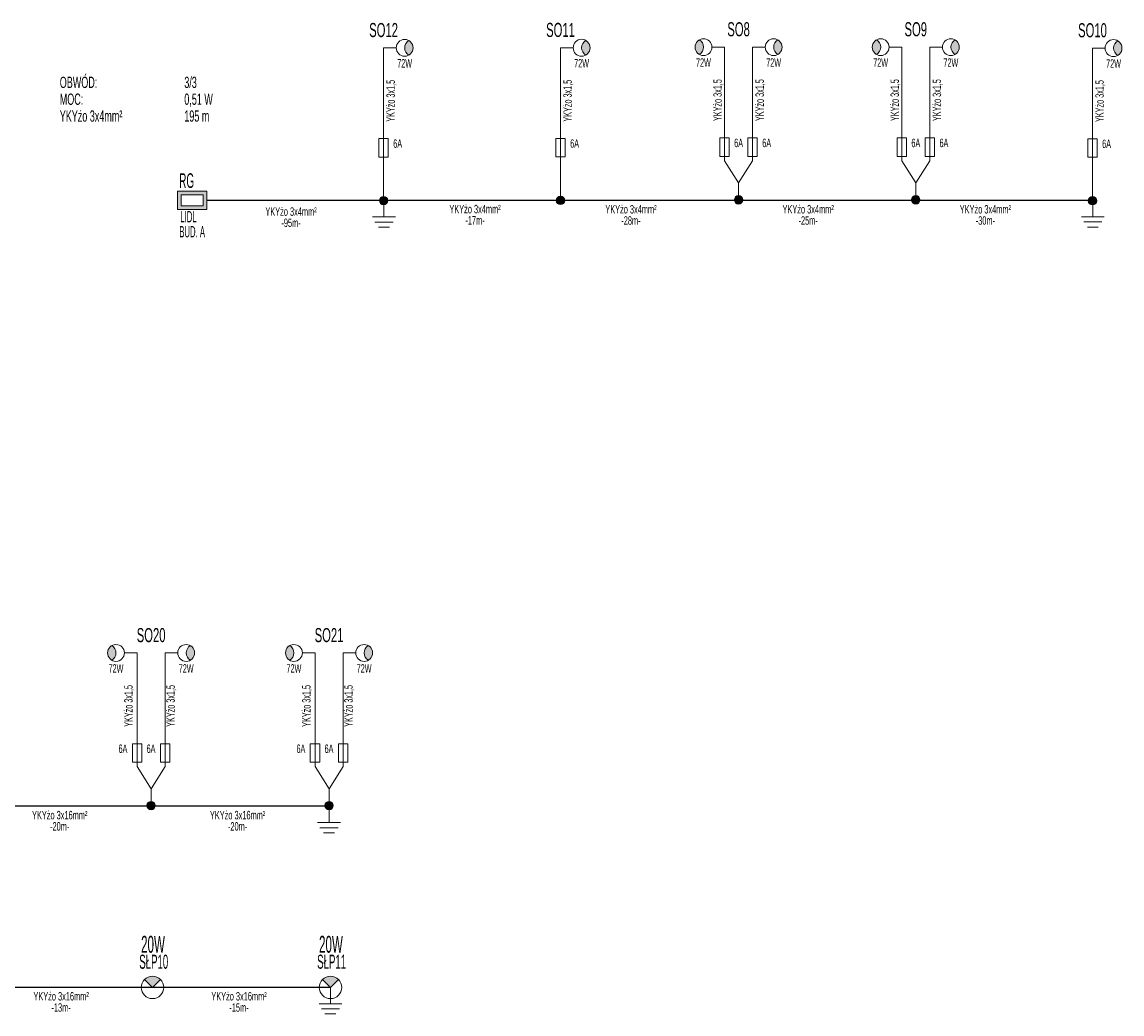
# Model space of a CAD drawing. Header units: millimetres. Extents: x -447 to 13, y -1260 to -1049.
# Tile 2 of 2: x -182 to 13, y -1236 to -1060. Entities that reach past the tile are written whole.
import ezdxf
from ezdxf.enums import TextEntityAlignment as Align

# ---------------------------------------------------------------- set-up
doc = ezdxf.new("R2010")
doc.units = ezdxf.units.MM
for name, color, linetype, lineweight in [('ODPŁYW', 3, 'Continuous', 18), ('OPIS', 7, 'Continuous', 18), ('OPIS_dlugosci_kabli', 7, 'Continuous', 18), ('SEL_sieci_oswietlenie_oprawy', 152, 'Continuous', 20), ('SEL_zlacze_nN', 1, 'SEL_eN', 20)]:
    doc.layers.add(name, color=color, linetype=linetype, lineweight=lineweight)
for name, color, linetype in [('SEL_atrybut_bloku1', 7, 'Continuous'), ('SEL_atrybut_bloku2', 7, 'Continuous'), ('tabelka_opis', 2, 'Continuous')]:
    doc.layers.add(name, color=color, linetype=linetype)
doc.styles.add('ARIAL', font='ARIALN.TTF', dxfattribs={"width": 0.8})
doc.styles.add('ROMANS', font='ARIALN.TTF', dxfattribs={"width": 0.8})
doc.linetypes.add('SEL_eN', pattern='A,5,["eN",ARIAL,S=1,R=0,X=1.8,Y=0.25],5', length=10)

# ---------------------------------------------------------------- blocks, each defined once
blk = doc.blocks.new('Uziom')
for p, q in [((0, -1.51), (0, -0.022)), ((-1.013, -1.51), (1.013, -1.51)), ((-0.81, -1.967), (0.81, -1.967)), ((-0.486, -2.424), (0.486, -2.424))]:
    blk.add_line(p, q)
at = {"layer": 'SEL_atrybut_bloku1', "style": 'ROMANS', "width": 0.6, "flags": 8}
blk.add_attdef('TYP', text='', height=1, dxfattribs=at).set_placement((-1.878, -1.128), align=Align.CENTER)
at = {"layer": 'SEL_atrybut_bloku2', "style": 'ROMANS', "width": 0.6, "flags": 8}
for tag, p in [('OPIS1', (2.392, -0.788)), ('OPIS2', (2.392, -1.65))]:
    blk.add_attdef(tag, text='', height=0.75, dxfattribs=at).set_placement(p, align=Align.CENTER)
blk = doc.blocks.new('A$Ccf18d0e3')
blk.add_hatch(color=256).paths.add_polyline_path([(6.83, 35.33, -0.267949), (5.85, 33.64, -0.57735), (5.85, 37.02, -0.267949)])
h = blk.add_hatch(color=3)
h.dxf.hatch_style = 1
edge = h.paths.add_edge_path()
edge.add_arc((0, 0), 0.975, 0, 360)
blk.add_line((2.93, 35.33), (0, 35.33))
at = {"color": 1}
blk.add_line((0, 9.03), (0, 15.83), dxfattribs=at)
at = {"color": 3}
blk.add_line((0, 3.9), (0, 0), dxfattribs=at)
at = {"color": 1}
blk.add_lwpolyline([(0, 35.33), (0, 15.83)], dxfattribs=at)
blk.add_lwpolyline([(1.09, 14.33), (-1.09, 14.33), (-1.09, 10.06), (1.09, 10.06)], close=True, dxfattribs=at)
at = {"color": 3}
blk.add_lwpolyline([(0, 3.9), (0, 9.03)], dxfattribs=at)
blk.add_circle((4.88, 35.33), 1.95)
blk.add_circle((0, 0), 0.975, dxfattribs=at)
blk.add_arc((6.83, 35.33), 1.95, 120, 240)
at = {"layer": 'SEL_atrybut_bloku1', "style": 'ROMANS', "flags": 8}
for tag, height, width, p in [('TYP', 3.25, 0.7, (0, 37.83)), ('OPIS1', 1.95, 0.6, (4.88, 30.78))]:
    blk.add_attdef(tag, text='', height=height, dxfattribs=dict(at, width=width)).set_placement(p, align=Align.CENTER)
at = {"layer": 'SEL_atrybut_bloku1', "color": 181, "style": 'ROMANS', "width": 0.7, "flags": 8}
blk.add_attdef('NR_OBWODU', text='', height=2.6, rotation=90, dxfattribs=at).set_placement((-4.59, 20.48), align=Align.CENTER)
at = {"layer": 'SEL_atrybut_bloku2', "style": 'ROMANS', "width": 0.6, "flags": 8}
blk.add_attdef('TYP_KABLA', text='', height=1.95, rotation=90, dxfattribs=at).set_placement((2.6, 23.08), align=Align.CENTER)
blk.add_attdef('I=', text='', height=1.95, dxfattribs=at).set_placement((3.26, 12.2), align=Align.CENTER)
blk = doc.blocks.new('SLUP_OSW22')
for points in [[(-7.75, 27.18, 0.267949), (-7, 25.88, 0.57735), (-7, 28.48, 0.267949)], [(7.75, 27.18, -0.267949), (7, 25.88, -0.57735), (7, 28.48, -0.267949)]]:
    blk.add_hatch(color=256).paths.add_polyline_path(points)
h = blk.add_hatch(color=3)
h.dxf.hatch_style = 1
edge = h.paths.add_edge_path()
edge.add_arc((0, 0), 0.75, 0, 360)
for p, q in [((-4.75, 27.18), (-2.5, 27.18)), ((4.75, 27.18), (2.5, 27.18))]:
    blk.add_line(p, q)
at = {"color": 1}
for p, q in [((-2.5, 6.95), (-2.5, 12.18)), ((2.5, 6.95), (2.5, 12.18))]:
    blk.add_line(p, q, dxfattribs=at)
at = {"color": 3}
for q in [(-2.5, 6.95), (2.5, 6.95), (0, 0)]:
    blk.add_line((0, 3), q, dxfattribs=at)
at = {"color": 1}
for points in [[(-2.5, 27.18), (-2.5, 12.18)], [(2.5, 27.18), (2.5, 12.18)]]:
    blk.add_lwpolyline(points, dxfattribs=at)
for points in [[(-1.66, 11.02), (-3.34, 11.02), (-3.34, 7.74), (-1.66, 7.74)], [(3.34, 11.02), (1.66, 11.02), (1.66, 7.74), (3.34, 7.74)]]:
    blk.add_lwpolyline(points, close=True, dxfattribs=at)
for centre in [(-6.25, 27.18), (6.25, 27.18)]:
    blk.add_circle(centre, 1.5)
at = {"color": 3}
blk.add_circle((0, 0), 0.75, dxfattribs=at)
for centre, start, end in [((-7.75, 27.18), 300, 60), ((7.75, 27.18), 120, 240)]:
    blk.add_arc(centre, 1.5, start, end)
at = {"layer": 'SEL_atrybut_bloku1', "style": 'ROMANS', "flags": 8}
for tag, height, width, p in [('TYP', 2.5, 0.7, (0, 29.1)), ('1OPIS1', 1.5, 0.6, (-6.25, 23.68)), ('2OPIS1', 1.5, 0.6, (6.25, 23.68))]:
    blk.add_attdef(tag, text='', height=height, dxfattribs=dict(at, width=width)).set_placement(p, align=Align.CENTER)
at = {"layer": 'SEL_atrybut_bloku1', "color": 181, "style": 'ROMANS', "width": 0.7, "flags": 8}
blk.add_attdef('NR_OBWODU', text='', height=2, rotation=90, dxfattribs=at).set_placement((-7.57, 15.75), align=Align.CENTER)
at = {"layer": 'SEL_atrybut_bloku2', "style": 'ROMANS', "width": 0.6, "flags": 8}
for tag, p in [('1TYP_KABLA', (-3, 17.75)), ('2TYP_KABLA', (4.5, 17.75))]:
    blk.add_attdef(tag, text='', height=1.5, rotation=90, dxfattribs=at).set_placement(p, align=Align.CENTER)
for tag, p in [('1I=', (0.01, 9.38)), ('2I=', (5.01, 9.38))]:
    blk.add_attdef(tag, text='', height=1.5, dxfattribs=at).set_placement(p, align=Align.CENTER)
blk = doc.blocks.new('zlacze_kablowe_nN')
h = blk.add_hatch(color=256)
h.paths.add_polyline_path([(0.2, 0.25), (-0.2, 0.25), (-0.2, 0), (0.2, 0)])
h.paths.add_polyline_path([(0.15, 0.2), (0.15, 0.05), (-0.15, 0.05), (-0.15, 0.2)], flags=16)
for points in [[(-0.2, 0.25), (0.2, 0.25), (0.2, 0), (-0.2, 0)], [(-0.15, 0.2), (0.15, 0.2), (0.15, 0.05), (-0.15, 0.05)]]:
    blk.add_lwpolyline(points, close=True)
at = {"layer": 'SEL_atrybut_bloku1', "style": 'ROMANS', "width": 0.6, "flags": 8}
blk.add_attdef('TYP', text='', height=1, dxfattribs=at).set_placement((0, 0.45), align=Align.CENTER)
at = {"layer": 'SEL_atrybut_bloku2', "style": 'ROMANS', "width": 0.6, "flags": 8}
for tag, p in [('OPIS1', (0, -0.95)), ('OPIS2', (0, -1.95))]:
    blk.add_attdef(tag, text='', height=0.75, dxfattribs=at).set_placement(p, align=Align.CENTER)
blk = doc.blocks.new('oprawa zewnetrzna parkowa')
blk.add_hatch(color=256).paths.add_polyline_path([(0.354, 0.354, 0.414214), (-0.354, 0.354), (0, 0)])
for p, q in [((-0.354, 0.354), (0, 0)), ((0, 0), (0.354, 0.354))]:
    blk.add_line(p, q)
blk.add_circle((0, 0), 0.5)
at = {"layer": 'SEL_atrybut_bloku1', "style": 'ROMANS', "width": 0.6, "flags": 8}
blk.add_attdef('TYP', text='', height=1, dxfattribs=at).set_placement((0.053, 1.141), align=Align.MIDDLE_CENTER)
at = {"layer": 'SEL_atrybut_bloku2', "style": 'ROMANS', "width": 0.6, "flags": 8}
for tag, p in [('OPIS1', (-0.034, -1.103)), ('OPIS2', (-0.034, -1.964))]:
    blk.add_attdef(tag, text='', height=0.75, dxfattribs=at).set_placement(p, align=Align.MIDDLE_CENTER)

msp = doc.modelspace()

# ---------------------------------------------------------------- linework, layer by layer
at = {"layer": 'ODPŁYW', "lineweight": -3}
for p, q in [((-149.59, -1091.41), (-117.98, -1091.41)), ((-118.04, -1091.39), (-86.43, -1091.39)), ((-86.49, -1091.39), (-54.88, -1091.39)), ((-54.94, -1091.39), (-23.33, -1091.39)), ((-23.39, -1091.39), (8.22, -1091.39)), ((-159.56, -1199.26), (-191.18, -1199.26)), ((-127.89, -1199.26), (-159.5, -1199.26)), ((-159.31, -1231.5), (-190.92, -1231.5)), ((-127.63, -1231.5), (-159.25, -1231.5))]:
    msp.add_line(p, q, dxfattribs=at)

# ---------------------------------------------------------------- block references
at = {"layer": 'ODPŁYW', "lineweight": -3, "yscale": 2, "zscale": 2}
for p, xscale in [((-118.04, -1091.35), 2), ((8.16, -1091.32), 2), ((-127.82, -1199.15), -2), ((-127.57, -1231.39), -2)]:
    msp.add_blockref('Uziom', p, dxfattribs=dict(at, xscale=xscale))
at = {"layer": 'SEL_sieci_oswietlenie_oprawy', "xscale": 0.7692307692, "yscale": 0.7692307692, "zscale": 0.7692307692}
for p, values in [((-118.11, -1091.45), {'TYP': 'SO12', 'OPIS1': '72W', 'I=': '6A', 'TYP_KABLA': 'YKYżo 3x1,5'}), ((-86.61, -1091.43), {'TYP': 'SO11', 'OPIS1': '72W', 'I=': '6A', 'TYP_KABLA': 'YKYżo 3x1,5'}), ((8.1, -1091.49), {'TYP': 'SO10', 'OPIS1': '72W', 'I=': '6A', 'TYP_KABLA': 'YKYżo 3x1,5'})]:
    msp.add_blockref('A$Ccf18d0e3', p, dxfattribs=at).add_auto_attribs(values)
at = {"layer": 'SEL_sieci_oswietlenie_oprawy'}
ref = msp.add_blockref('SLUP_OSW22', (-54.91, -1091.32), dxfattribs=at)
ref.add_attrib('TYP', 'SO8', dxfattribs={"layer": 'SEL_atrybut_bloku1', "height": 2.5, "style": 'ROMANS', "width": 0.7}).set_placement((-54.91, -1062.21), align=Align.CENTER)
ref.add_attrib('1OPIS1', '72W', dxfattribs={"layer": 'SEL_atrybut_bloku1', "height": 1.5, "style": 'ROMANS', "width": 0.6}).set_placement((-61.16, -1067.64), align=Align.CENTER)
ref.add_attrib('2OPIS1', '72W', dxfattribs={"layer": 'SEL_atrybut_bloku1', "height": 1.5, "style": 'ROMANS', "width": 0.6}).set_placement((-48.66, -1067.64), align=Align.CENTER)
ref.add_attrib('1I=', '6A', dxfattribs={"layer": 'SEL_atrybut_bloku2', "height": 1.5, "style": 'ROMANS', "width": 0.6}).set_placement((-54.9, -1081.94), align=Align.CENTER)
ref.add_attrib('2I=', '6A', dxfattribs={"layer": 'SEL_atrybut_bloku2', "height": 1.5, "style": 'ROMANS', "width": 0.6}).set_placement((-49.9, -1081.94), align=Align.CENTER)
ref.add_attrib('1TYP_KABLA', 'YKYżo 3x1,5', dxfattribs={"layer": 'SEL_atrybut_bloku2', "height": 1.5, "rotation": 90, "style": 'ROMANS', "width": 0.6}).set_placement((-57.91, -1073.57), align=Align.CENTER)
ref.add_attrib('2TYP_KABLA', 'YKYżo 3x1,5', dxfattribs={"layer": 'SEL_atrybut_bloku2', "height": 1.5, "rotation": 90, "style": 'ROMANS', "width": 0.6}).set_placement((-50.41, -1073.57), align=Align.CENTER)
ref = msp.add_blockref('SLUP_OSW22', (-23.36, -1091.32), dxfattribs=at)
ref.add_attrib('TYP', 'SO9', dxfattribs={"layer": 'SEL_atrybut_bloku1', "height": 2.5, "style": 'ROMANS', "width": 0.7}).set_placement((-23.36, -1062.21), align=Align.CENTER)
ref.add_attrib('1OPIS1', '72W', dxfattribs={"layer": 'SEL_atrybut_bloku1', "height": 1.5, "style": 'ROMANS', "width": 0.6}).set_placement((-29.61, -1067.64), align=Align.CENTER)
ref.add_attrib('2OPIS1', '72W', dxfattribs={"layer": 'SEL_atrybut_bloku1', "height": 1.5, "style": 'ROMANS', "width": 0.6}).set_placement((-17.11, -1067.64), align=Align.CENTER)
ref.add_attrib('1I=', '6A', dxfattribs={"layer": 'SEL_atrybut_bloku2', "height": 1.5, "style": 'ROMANS', "width": 0.6}).set_placement((-23.35, -1081.94), align=Align.CENTER)
ref.add_attrib('2I=', '6A', dxfattribs={"layer": 'SEL_atrybut_bloku2', "height": 1.5, "style": 'ROMANS', "width": 0.6}).set_placement((-18.35, -1081.94), align=Align.CENTER)
ref.add_attrib('1TYP_KABLA', 'YKYżo 3x1,5', dxfattribs={"layer": 'SEL_atrybut_bloku2', "height": 1.5, "rotation": 90, "style": 'ROMANS', "width": 0.6}).set_placement((-26.36, -1073.57), align=Align.CENTER)
ref.add_attrib('2TYP_KABLA', 'YKYżo 3x1,5', dxfattribs={"layer": 'SEL_atrybut_bloku2', "height": 1.5, "rotation": 90, "style": 'ROMANS', "width": 0.6}).set_placement((-18.86, -1073.57), align=Align.CENTER)
ref = msp.add_blockref('SLUP_OSW22', (-159.5, -1199.15), dxfattribs=dict(at, xscale=-1))
ref.add_attrib('TYP', 'SO20', dxfattribs={"layer": 'SEL_atrybut_bloku1', "height": 2.5, "style": 'ROMANS', "width": 0.7}).set_placement((-159.5, -1170.05), align=Align.CENTER)
ref.add_attrib('1OPIS1', '72W', dxfattribs={"layer": 'SEL_atrybut_bloku1', "height": 1.5, "style": 'ROMANS', "width": 0.6}).set_placement((-153.25, -1175.48), align=Align.CENTER)
ref.add_attrib('2OPIS1', '72W', dxfattribs={"layer": 'SEL_atrybut_bloku1', "height": 1.5, "style": 'ROMANS', "width": 0.6}).set_placement((-165.75, -1175.48), align=Align.CENTER)
ref.add_attrib('1I=', '6A', dxfattribs={"layer": 'SEL_atrybut_bloku2', "height": 1.5, "style": 'ROMANS', "width": 0.6}).set_placement((-159.51, -1189.77), align=Align.CENTER)
ref.add_attrib('2I=', '6A', dxfattribs={"layer": 'SEL_atrybut_bloku2', "height": 1.5, "style": 'ROMANS', "width": 0.6}).set_placement((-164.51, -1189.77), align=Align.CENTER)
ref.add_attrib('1TYP_KABLA', 'YKYżo 3x1,5', dxfattribs={"layer": 'SEL_atrybut_bloku2', "height": 1.5, "rotation": 90, "style": 'ROMANS', "width": 0.6}).set_placement((-155.29, -1181.4), align=Align.CENTER)
ref.add_attrib('2TYP_KABLA', 'YKYżo 3x1,5', dxfattribs={"layer": 'SEL_atrybut_bloku2', "height": 1.5, "rotation": 90, "style": 'ROMANS', "width": 0.6}).set_placement((-162.79, -1181.4), align=Align.CENTER)
ref = msp.add_blockref('SLUP_OSW22', (-127.82, -1199.15), dxfattribs=dict(at, xscale=-1))
ref.add_attrib('TYP', 'SO21', dxfattribs={"layer": 'SEL_atrybut_bloku1', "height": 2.5, "style": 'ROMANS', "width": 0.7}).set_placement((-127.82, -1170.05), align=Align.CENTER)
ref.add_attrib('1OPIS1', '72W', dxfattribs={"layer": 'SEL_atrybut_bloku1', "height": 1.5, "style": 'ROMANS', "width": 0.6}).set_placement((-121.57, -1175.48), align=Align.CENTER)
ref.add_attrib('2OPIS1', '72W', dxfattribs={"layer": 'SEL_atrybut_bloku1', "height": 1.5, "style": 'ROMANS', "width": 0.6}).set_placement((-134.07, -1175.48), align=Align.CENTER)
ref.add_attrib('1I=', '6A', dxfattribs={"layer": 'SEL_atrybut_bloku2', "height": 1.5, "style": 'ROMANS', "width": 0.6}).set_placement((-127.83, -1189.77), align=Align.CENTER)
ref.add_attrib('2I=', '6A', dxfattribs={"layer": 'SEL_atrybut_bloku2', "height": 1.5, "style": 'ROMANS', "width": 0.6}).set_placement((-132.83, -1189.77), align=Align.CENTER)
ref.add_attrib('1TYP_KABLA', 'YKYżo 3x1,5', dxfattribs={"layer": 'SEL_atrybut_bloku2', "height": 1.5, "rotation": 90, "style": 'ROMANS', "width": 0.6}).set_placement((-123.61, -1181.4), align=Align.CENTER)
ref.add_attrib('2TYP_KABLA', 'YKYżo 3x1,5', dxfattribs={"layer": 'SEL_atrybut_bloku2', "height": 1.5, "rotation": 90, "style": 'ROMANS', "width": 0.6}).set_placement((-131.11, -1181.4), align=Align.CENTER)
at = {"layer": 'SEL_sieci_oswietlenie_oprawy', "color": 8}
ref = msp.add_blockref('oprawa zewnetrzna parkowa', (-159.25, -1231.5), dxfattribs=dict(at, xscale=4, yscale=4, zscale=4))
ref.add_attrib('OPIS1', '20W', dxfattribs={"layer": 'SEL_atrybut_bloku2', "height": 3, "style": 'ROMANS', "width": 0.6, "flags": 8}).set_placement((-159.16, -1223.83), align=Align.MIDDLE_CENTER)
ref.add_attrib('TYP', 'SŁP10', dxfattribs={"layer": 'SEL_atrybut_bloku1', "height": 2.5, "style": 'ROMANS', "width": 0.6, "flags": 8}).set_placement((-159.03, -1226.93), align=Align.MIDDLE_CENTER)
ref = msp.add_blockref('oprawa zewnetrzna parkowa', (-127.57, -1231.5), dxfattribs=dict(at, xscale=4, yscale=4, zscale=4))
ref.add_attrib('OPIS1', '20W', dxfattribs={"layer": 'SEL_atrybut_bloku2', "height": 3, "style": 'ROMANS', "width": 0.6, "flags": 8}).set_placement((-127.48, -1223.83), align=Align.MIDDLE_CENTER)
ref.add_attrib('TYP', 'SŁP11', dxfattribs={"layer": 'SEL_atrybut_bloku1', "height": 2.5, "style": 'ROMANS', "width": 0.6, "flags": 8}).set_placement((-127.36, -1226.93), align=Align.MIDDLE_CENTER)
at = {"layer": 'SEL_zlacze_nN'}
ref = msp.add_blockref('zlacze_kablowe_nN', (-152.19, -1093.04), dxfattribs=dict(at, xscale=13, yscale=13, zscale=13))
ref.add_attrib('OPIS2', 'BUD. A', dxfattribs={"layer": 'SEL_atrybut_bloku2', "height": 2, "style": 'ROMANS', "width": 0.6}).set_placement((-152.19, -1098), align=Align.CENTER)
ref.add_attrib('OPIS1', 'LIDL', dxfattribs={"layer": 'SEL_atrybut_bloku2', "height": 2, "style": 'ROMANS', "width": 0.6}).set_placement((-152.84, -1095.33), align=Align.CENTER)
ref.add_attrib('TYP', 'RG', dxfattribs={"layer": 'SEL_atrybut_bloku1', "height": 2.6, "style": 'ROMANS', "width": 0.6}).set_placement((-153.17, -1089.2), align=Align.CENTER)

# ---------------------------------------------------------------- texts
at = {"layer": 'OPIS', "style": 'ROMANS', "width": 0.7}
for s, p in [('OBWÓD:', (-175.76, -1070.41)), ('3/3', (-153.59, -1070.41)), ('MOC:', (-175.76, -1073.41)), ('0,51 W', (-153.59, -1073.41))]:
    msp.add_text(s, height=2, dxfattribs=at).set_placement(p, align=Align.MIDDLE_LEFT)
at = {"layer": 'OPIS_dlugosci_kabli', "style": 'ROMANS', "width": 0.7}
for s, p in [('YKYżo 3x4mm²', (-175.76, -1076.41)), ('195 m', (-153.59, -1076.41))]:
    msp.add_text(s, height=2, dxfattribs=at).set_placement(p, align=Align.MIDDLE_LEFT)
for s, p in [('-95m-', (-134.59, -1095.41)), ('-17m-', (-101.83, -1094.97)), ('-28m-', (-74.07, -1095)), ('-25m-', (-42.52, -1095)), ('-30m-', (-10.97, -1095)), ('-20m-', (-175.77, -1202.84)), ('-20m-', (-144.1, -1202.84)), ('-13m-', (-175.52, -1235.08)), ('-15m-', (-143.85, -1235.08))]:
    msp.add_text(s, height=1.5, dxfattribs=at).set_placement(p, align=Align.MIDDLE_CENTER)
at = {"layer": 'tabelka_opis', "style": 'ROMANS', "width": 0.7}
for s, p in [('YKYżo 3x4mm²', (-134.59, -1093.41)), ('YKYżo 3x4mm²', (-101.83, -1092.97)), ('YKYżo 3x4mm²', (-74.07, -1093)), ('YKYżo 3x4mm²', (-42.52, -1093)), ('YKYżo 3x4mm²', (-10.97, -1093)), ('YKYżo 3x16mm²', (-175.77, -1200.84)), ('YKYżo 3x16mm²', (-144.1, -1200.84)), ('YKYżo 3x16mm²', (-175.52, -1233.08)), ('YKYżo 3x16mm²', (-143.85, -1233.08))]:
    msp.add_text(s, height=1.5, dxfattribs=at).set_placement(p, align=Align.MIDDLE_CENTER)

doc.saveas('drawing.dxf')
